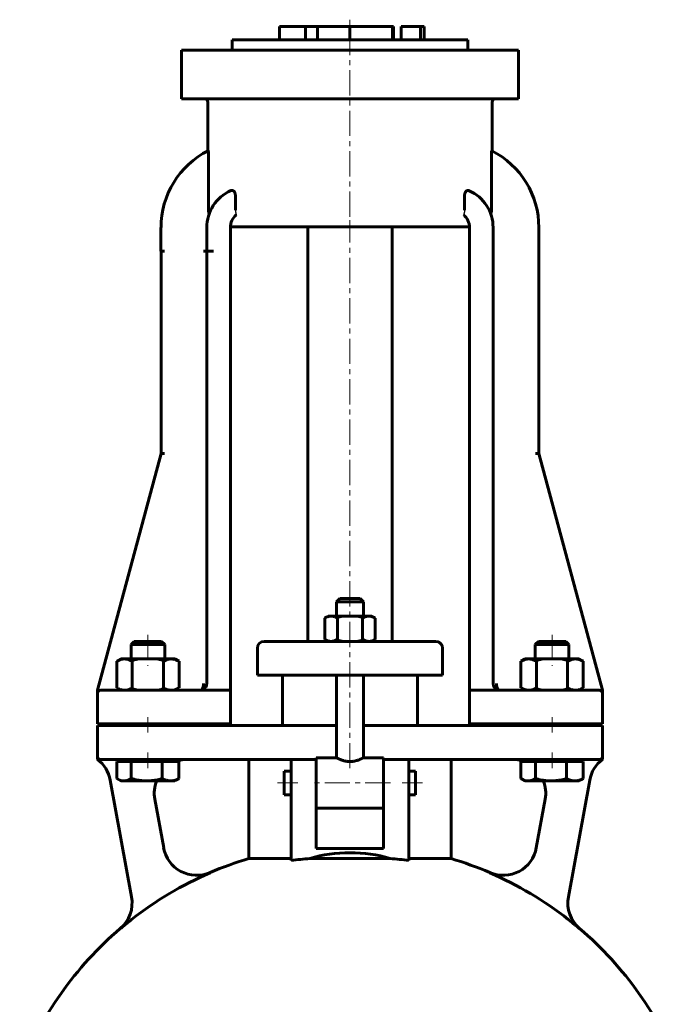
# Model space of a CAD drawing. Header units: millimetres. Extents: x -142 to 142, y -340 to 342.
# Tile 4 of 4: x -98 to 98, y 49 to 342. Entities that reach past the tile are written whole.
import ezdxf

# ---------------------------------------------------------------- set-up
doc = ezdxf.new("R2010")
doc.units = ezdxf.units.MM
for name, pattern in [('K5LT-1', [0]), ('K5LT_AXLED', [12, 7.5, -1.5, 1.5, -1.5]), ('K5LT_BASIC', [0])]:
    doc.linetypes.add(name, pattern=pattern)
doc.layers.add('Системный слой (1)', color=7, linetype='Continuous', true_color=0x6c6c6c)

# ---------------------------------------------------------------- blocks, each defined once
blk = doc.blocks.new('U1')
at = {"layer": 'Системный слой (1)', "color": 143, "linetype": 'K5LT_BASIC', "lineweight": 60, "true_color": 0x33acca}
for p, q in [((44.49, 142.5), (35.49, 142.5)), ((65, 142.5), (44.49, 142.5))]:
    blk.add_line(p, q, dxfattribs=at)
blk = doc.blocks.new('U2')
at = {"layer": 'Системный слой (1)', "color": 143, "linetype": 'K5LT_BASIC', "lineweight": 60, "true_color": 0x33acca}
for p, q in [((43.48, 142.78), (43.04, 143.12)), ((43.98, 142.57), (43.48, 142.78)), ((44.49, 142.5), (43.98, 142.57))]:
    blk.add_line(p, q, dxfattribs=at)
blk = doc.blocks.new('U3')
at = {"layer": 'Системный слой (1)', "color": 143, "linetype": 'K5LT_BASIC', "lineweight": 60, "true_color": 0x33acca}
for p, q in [((19.5, 118.5), (19.5, 115)), ((19.5, 115), (19.5, 111.5))]:
    blk.add_line(p, q, dxfattribs=at)
blk = doc.blocks.new('U4')
at = {"layer": 'Системный слой (1)', "color": 143, "linetype": 'K5LT_BASIC', "lineweight": 60, "true_color": 0x33acca}
for p, q in [((-4, 122.5), (-10, 122.5)), ((10, 122.5), (4, 122.5))]:
    blk.add_line(p, q, dxfattribs=at)
blk = doc.blocks.new('U9')
at = {"layer": 'Системный слой (1)', "color": 143, "linetype": 'K5LT_BASIC', "lineweight": 60, "true_color": 0x33acca}
for p, q in [((-19.5, 115), (-19.5, 118.5)), ((-19.5, 111.5), (-19.5, 115))]:
    blk.add_line(p, q, dxfattribs=at)
blk = doc.blocks.new('U12')
at = {"layer": 'Системный слой (1)', "color": 143, "linetype": 'K5LT_BASIC', "lineweight": 60, "true_color": 0x33acca}
for start, end in [(70.0499, 90), (349.6441, 21.0996)]:
    blk.add_arc((48.11, 112), 10, start, end, dxfattribs=at)
blk = doc.blocks.new('U15')
at = {"layer": 'Системный слой (1)', "color": 143, "linetype": 'K5LT_BASIC', "lineweight": 60, "true_color": 0x33acca}
for start, end in [(23.6575, 90), (8.4948, 15.6602)]:
    blk.add_arc((74, 141.5), 1, start, end, dxfattribs=at)
blk = doc.blocks.new('U16')
at = {"layer": 'Системный слой (1)', "color": 143, "linetype": 'K5LT_BASIC', "lineweight": 60, "true_color": 0x33acca}
for p, q in [((-4, 132), (-25, 132)), ((25, 132), (4, 132))]:
    blk.add_line(p, q, dxfattribs=at)
blk = doc.blocks.new('U19')
at = {"layer": 'Системный слой (1)', "color": 143, "linetype": 'K5LT_BASIC', "lineweight": 60, "true_color": 0x33acca}
for p, q in [((0, 169.75), (-3, 169.75)), ((3, 169.75), (0, 169.75))]:
    blk.add_line(p, q, dxfattribs=at)
blk = doc.blocks.new('U21')
at = {"layer": 'Системный слой (1)', "color": 143, "linetype": 'K5LT_BASIC', "lineweight": 60, "true_color": 0x33acca}
for start, end in [(106.6014, 113.2947), (66.7053, 73.3986), (130.4969, 159.0486), (20.9328, 49.5031)]:
    blk.add_arc((0, -8.05), 105, start, end, dxfattribs=at)
blk = doc.blocks.new('U22')
at = {"layer": 'Системный слой (1)', "color": 143, "linetype": 'K5LT_BASIC', "lineweight": 60, "true_color": 0x33acca}
for start, end in [(90, 109.9501), (158.9004, 190.3559)]:
    blk.add_arc((-48.11, 112), 10, start, end, dxfattribs=at)
blk = doc.blocks.new('U24')
at = {"layer": 'Системный слой (1)', "color": 143, "linetype": 'K5LT_BASIC', "lineweight": 60, "true_color": 0x33acca}
for p, q in [((-69.23, 116.31), (-69.16, 116.27)), ((-69.16, 116.27), (-69.1, 116.23)), ((-69.1, 116.23), (-69.03, 116.19)), ((-69.03, 116.19), (-68.35, 115.86)), ((-68.35, 115.86), (-67.71, 115.67)), ((-67.71, 115.67), (-67.09, 115.6))]:
    blk.add_line(p, q, dxfattribs=at)
blk = doc.blocks.new('U30')
at = {"layer": 'Системный слой (1)', "color": 143, "linetype": 'K5LT_BASIC', "lineweight": 60, "true_color": 0x33acca}
for p, q in [((50.77, 116.31), (50.84, 116.27)), ((50.84, 116.27), (50.9, 116.23)), ((50.9, 116.23), (50.97, 116.19)), ((50.97, 116.19), (51.65, 115.86)), ((51.65, 115.86), (52.29, 115.67)), ((52.29, 115.67), (52.91, 115.6))]:
    blk.add_line(p, q, dxfattribs=at)

msp = doc.modelspace()

# ---------------------------------------------------------------- linework, layer by layer
at = {"layer": 'Системный слой (1)', "color": 143, "linetype": 'K5LT_BASIC', "lineweight": 60, "true_color": 0x33acca}
for p, q in [((-20.92, 335.5), (-20.92, 339.5)), ((-20.92, 339.5), (-13.24, 339.5)), ((-13.24, 339.5), (-9.63, 339.5)), ((-13.24, 335.5), (-13.24, 339.5)), ((-9.63, 335.5), (-9.63, 339.5)), ((0, 339.5), (-9.63, 339.5)), ((0, 339.5), (12.62, 339.5)), ((0, 335.5), (0, 339.5)), ((12.62, 335.5), (12.62, 339.5)), ((12.62, 339.5), (12.93, 339.5)), ((12.93, 335.5), (12.93, 339.5)), ((15.22, 339.5), (20.92, 339.5)), ((15.22, 335.5), (15.22, 339.5)), ((20.92, 339.5), (22, 339.5)), ((20.92, 335.5), (20.92, 339.5)), ((22, 335.5), (22, 339.5)), ((-35, 332.5), (-35, 335.5)), ((-35, 335.5), (35, 335.5)), ((35, 332.5), (35, 335.5)), ((-50, 332.5), (-36.5, 332.5)), ((-50, 318), (-50, 332.5)), ((-36.5, 332.5), (36.5, 332.5)), ((36.5, 332.5), (50, 332.5)), ((50, 318), (50, 332.5)), ((-36.5, 318), (-50, 318)), ((-42.2, 302.57), (-42.2, 317)), ((-36.5, 318), (36.5, 318)), ((50, 318), (36.5, 318)), ((42.2, 302.56), (42.2, 317)), ((-42.01, 285.86), (-42.01, 301.5)), ((42.01, 285.82), (42.01, 301.49)), ((-34, 285), (-34, 289.18)), ((34, 285), (34, 289.17)), ((-56.11, 279.8), (-56.11, 272.8)), ((-56.11, 279.8), (-56.11, 272.8)), ((-42.51, 279.8), (-42.51, 272.8)), ((-35.51, 280), (35.48, 280)), ((-35.51, 279.8), (-35.51, 272.8)), ((-12.5, 157), (-12.5, 280)), ((12.5, 157), (12.5, 280)), ((35.49, 279.8), (35.49, 142.5)), ((42.49, 144.5), (42.49, 279.8)), ((56.08, 279.8), (56.08, 212.8)), ((-55.07, 272.8), (-56.11, 272.8)), ((-56.08, 272.8), (-56.08, 212.8)), ((-55.05, 272.8), (-55.07, 272.8)), ((-42.51, 272.8), (-43.51, 272.8)), ((-40.51, 272.8), (-42.51, 272.8)), ((-42.49, 272.8), (-42.49, 144.5)), ((-40.49, 272.8), (-40.51, 272.8)), ((-35.49, 272.8), (-35.51, 272.8)), ((-35.49, 142.5), (-35.49, 272.8)), ((-56.08, 212.8), (-75, 142.5)), ((-55.05, 212.8), (-56.08, 212.8)), ((55.05, 212.8), (56.08, 212.8)), ((75, 142.5), (56.08, 212.8)), ((-3, 169.75), (-4, 168.75)), ((3, 169.75), (4, 168.75)), ((-4, 168.75), (0, 168.75)), ((-4, 164.5), (-4, 168.75)), ((0, 168.75), (4, 168.75)), ((4, 164.5), (4, 168.75)), ((-6.5, 164.5), (-7.51, 163.92)), ((-7.51, 163.92), (-7.51, 157.58)), ((-5.63, 164.5), (-6.5, 164.5)), ((0, 164.5), (-5.63, 164.5)), ((-3.75, 163.92), (-3.75, 157.58)), ((5.63, 164.5), (0, 164.5)), ((3.75, 163.92), (3.75, 157.58)), ((6.5, 164.5), (5.63, 164.5)), ((6.5, 164.5), (7.51, 163.92)), ((7.51, 163.92), (7.51, 157.58)), ((-64.08, 157), (-65, 156.08)), ((-65, 156.08), (-55, 156.08)), ((-65, 151.8), (-65, 156.08)), ((-55.92, 157), (-64.08, 157)), ((-55.92, 157), (-55, 156.08)), ((-55, 151.8), (-55, 156.08)), ((-55, 156.08), (-55, 156.08)), ((-27.5, 147), (-27.5, 155)), ((-24.2, 157), (-25.5, 157)), ((-9.97, 157), (-24.2, 157)), ((9.97, 157), (-9.97, 157)), ((-6.5, 157), (-7.51, 157.58)), ((6.5, 157), (7.51, 157.58)), ((24.2, 157), (9.97, 157)), ((25.5, 157), (24.2, 157)), ((27.5, 147), (27.5, 155)), ((55.92, 157), (55, 156.08)), ((55, 156.08), (65, 156.08)), ((55, 151.8), (55, 156.08)), ((64.08, 157), (55.92, 157)), ((64.08, 157), (65, 156.08)), ((65, 151.8), (65, 156.08)), ((65, 156.08), (65, 156.08)), ((-68, 151.8), (-69.24, 151.09)), ((-69.24, 151.09), (-69.24, 143.21)), ((-68, 151.8), (-66.93, 151.8)), ((-66.93, 151.8), (-60, 151.8)), ((-64.62, 151.09), (-64.62, 143.21)), ((-60, 151.8), (-53.07, 151.8)), ((-55.38, 151.09), (-55.38, 143.21)), ((-53.07, 151.8), (-52, 151.8)), ((-52, 151.8), (-50.76, 151.09)), ((-50.76, 151.09), (-50.76, 143.21)), ((52, 151.8), (50.76, 151.09)), ((50.76, 151.09), (50.76, 143.21)), ((52, 151.8), (53.07, 151.8)), ((53.07, 151.8), (60, 151.8)), ((55.38, 151.09), (55.38, 143.21)), ((60, 151.8), (66.93, 151.8)), ((64.62, 151.09), (64.62, 143.21)), ((66.93, 151.8), (68, 151.8)), ((68, 151.8), (69.24, 151.09)), ((69.24, 151.09), (69.24, 143.21)), ((-27.5, 147), (-26.1, 147)), ((-26.1, 147), (-11.86, 147)), ((-20, 132), (-20, 147)), ((-11.86, 147), (11.86, 147)), ((-4, 122.5), (-4, 147)), ((4, 122.5), (4, 147)), ((11.86, 147), (26.1, 147)), ((20, 132), (20, 147)), ((26.1, 147), (27.5, 147)), ((-68, 142.5), (-69.24, 143.21)), ((-52, 142.5), (-50.76, 143.21)), ((42.59, 143.87), (42.58, 143.89)), ((52, 142.5), (50.76, 143.21)), ((68, 142.5), (69.24, 143.21)), ((-75, 142.5), (-75, 142.18)), ((-75, 142.18), (-75, 141.5)), ((-75, 132.5), (-75, 141.5)), ((-65, 142.5), (-74, 142.5)), ((-35.49, 142.5), (-65, 142.5)), ((-35.49, 141.5), (-35.49, 142.5)), ((-35.49, 132.5), (-35.49, 141.5)), ((35.49, 142.5), (35.49, 141.5)), ((35.49, 132.5), (35.49, 141.5)), ((74, 142.5), (65, 142.5)), ((73.43, 142.5), (68, 142.5)), ((75, 142.18), (75, 142.5)), ((75, 141.5), (75, 142.18)), ((75, 132.5), (75, 141.5)), ((-75, 132.5), (-65, 132.5)), ((-75, 132), (-75, 123)), ((-65, 132), (-75, 132)), ((-65, 132.5), (-35.49, 132.5)), ((-65, 132), (-65, 132.5)), ((-35.95, 132), (-65, 132)), ((-55, 132), (-55, 132.5)), ((-34.96, 132), (-35.95, 132)), ((-25, 132), (-34.96, 132)), ((34.96, 132), (25, 132)), ((35.95, 132), (34.96, 132)), ((35.49, 132.5), (65, 132.5)), ((65, 132), (35.95, 132)), ((55, 132), (55, 132.5)), ((65, 132.5), (75, 132.5)), ((65, 132), (65, 132.5)), ((75, 132), (65, 132)), ((75, 123), (75, 132)), ((-75, 123), (-75, 122)), ((75, 122), (75, 123)), ((-74, 122), (-65, 122)), ((-69.23, 121.4), (-67.09, 121.4)), ((-69.23, 121.4), (-69.23, 116.31)), ((-68, 121.4), (-68, 122)), ((-67.09, 121.4), (-64.95, 121.4)), ((-65, 122), (-35.95, 122)), ((-64.95, 121.4), (-64.95, 116.31)), ((-64.95, 121.4), (-60.33, 121.4)), ((-60.33, 121.4), (-55.72, 121.4)), ((-55.72, 121.4), (-55.72, 116.31)), ((-55.72, 121.4), (-53.25, 121.4)), ((-53.25, 121.4), (-50.77, 121.4)), ((-52, 121.4), (-52, 122)), ((-50.77, 121.4), (-50.77, 116.31)), ((-35.95, 122), (-25, 122)), ((-30, 92.58), (-30, 122)), ((-25, 122), (-17.5, 122)), ((-17.5, 109.25), (-17.5, 122)), ((-17.5, 122), (-10, 122)), ((-10, 122.5), (-10, 107.71)), ((10, 107.71), (10, 122.5)), ((10, 122), (17.5, 122)), ((17.5, 122), (25, 122)), ((17.5, 122), (17.5, 109.25)), ((25, 122), (35.95, 122)), ((30, 92.58), (30, 122)), ((35.95, 122), (65, 122)), ((50.77, 121.4), (50.77, 116.31)), ((50.77, 121.4), (52.91, 121.4)), ((52, 121.4), (52, 122)), ((52.91, 121.4), (55.05, 121.4)), ((55.05, 121.4), (55.05, 116.31)), ((55.05, 121.4), (59.67, 121.4)), ((59.67, 121.4), (64.28, 121.4)), ((64.28, 121.4), (66.75, 121.4)), ((64.28, 121.4), (64.28, 116.31)), ((65, 122), (74, 122)), ((66.75, 121.4), (69.23, 121.4)), ((68, 121.4), (68, 122)), ((69.23, 121.4), (69.23, 116.31)), ((-19.5, 118.5), (-17.5, 118.5)), ((17.5, 118.5), (19.5, 118.5)), ((-71.17, 115.8), (-64.84, 81.17)), ((-68, 115.6), (-69.03, 116.19)), ((-67.09, 115.6), (-68, 115.6)), ((-60.33, 115.6), (-67.09, 115.6)), ((-53.25, 115.6), (-60.33, 115.6)), ((-52, 115.6), (-53.25, 115.6)), ((-52, 115.6), (-50.97, 116.19)), ((52, 115.6), (50.97, 116.19)), ((52.91, 115.6), (52, 115.6)), ((59.67, 115.6), (52.91, 115.6)), ((66.75, 115.6), (59.67, 115.6)), ((64.84, 81.17), (71.17, 115.8)), ((68, 115.6), (66.75, 115.6)), ((68, 115.6), (69.03, 116.19)), ((-19.5, 111.5), (-17.5, 111.5)), ((17.5, 111.5), (19.5, 111.5)), ((-55.31, 95.73), (-57.95, 110.2)), ((-17.5, 91.99), (-17.5, 109.25)), ((17.5, 109.25), (17.5, 91.99)), ((57.95, 110.2), (55.31, 95.73)), ((-10, 95.53), (-10, 107.71)), ((10, 107.5), (-10, 107.5)), ((10, 107.71), (10, 95.53)), ((10, 95.53), (-10, 95.53)), ((-17.5, 92.58), (-30, 92.58)), ((11.94, 92.58), (-11.94, 92.58)), ((30, 92.58), (17.5, 92.58))]:
    msp.add_line(p, q, dxfattribs=at)
at = {"layer": 'Системный слой (1)', "color": 30, "linetype": 'K5LT_AXLED', "lineweight": 18, "true_color": 0xff8000}
for p, q in [((0, 283), (0, 341.5)), ((0, 119.34), (0, 282)), ((-60, 159), (-60, 149.8)), ((60, 159), (60, 149.8)), ((-60, 134.5), (-60, 130)), ((60, 134.5), (60, 130)), ((-60, 124), (-60, 119.4)), ((60, 124), (60, 119.4)), ((-15.5, 115), (-21.5, 115)), ((12, 115), (-12, 115)), ((21.5, 115), (15.5, 115))]:
    msp.add_line(p, q, dxfattribs=at)
at = {"layer": 'Системный слой (1)', "color": 143, "linetype": 'K5LT_BASIC', "lineweight": 60, "true_color": 0x33acca}
for centre, radius, start, end in [((-43.2, 317), 1, 0, 90), ((43.2, 317), 1, 90, 180), ((-30.51, 279.8), 25.59, 116.9106, 180), ((30.49, 279.8), 25.59, 0, 63.0296), ((-30.51, 279.8), 12, 113.9563, 180), ((30.49, 279.8), 12, 0, 65.9191), ((-30.51, 279.8), 5, 130.4454, 180), ((30.49, 279.8), 5, 0, 49.2803), ((-25.5, 155), 2, 90, 180), ((25.5, 155), 2, 0, 90), ((-44.49, 144.5), 2, 270, 0), ((-44.49, 144.5), 2, 270, 0), ((44.49, 144.5), 2, 180, 270), ((44.49, 144.5), 2, 180, 270), ((-74, 141.5), 1, 90, 180), ((-74, 141.5), 1, 90.0002, 174.1441), ((74, 141.5), 1, 0, 90), ((-74, 123), 1, 180, 270), ((74, 123), 1, 270, 0), ((-81, 114), 10, 10.3559, 53.0976), ((81, 114), 10, 126.9024, 169.6441), ((-45.48, 97.58), 10, 190.3559, 293.2947), ((45.48, 97.58), 10, 246.7053, 349.6441), ((0, -8.05), 104.94, 113.3021, 128.1483), ((0, -8.05), 104.94, 51.8517, 66.6979), ((-74.68, 79.4), 10, 310.4969, 10.3559), ((74.68, 79.4), 10, 169.6441, 229.5031)]:
    msp.add_arc(centre, radius, start, end, dxfattribs=at)
for centre, major_axis, ratio, start_param, end_param in [((0, 73.51), (-30, 0), 0.692678, 4.302968, 5.12181), ((0, 47.07), (-80.81, 0), 0.569415, -1.422464, -1.352501), ((0, 47.07), (-80.81, 0), 0.569415, 4.494094, 4.564057)]:
    msp.add_ellipse(centre, major_axis=major_axis, ratio=ratio, start_param=start_param, end_param=end_param, dxfattribs=at)
for points, knots in [([(-42.1, 302.63), (-42.09, 302.63), (-42.08, 302.62), (-42.07, 302.58), (-42.06, 302.51), (-42.05, 302.42), (-42.04, 302.29), (-42.03, 302.16), (-42.02, 302.02), (-42.01, 301.8), (-42.01, 301.61), (-42.01, 301.5)], [0, 0, 0, 0, 1.143166, 2.623758, 3.280695, 4.616454, 6.194443, 7.067029, 7.922571, 9.721357, 12, 12, 12, 12]), ([(42.01, 301.49), (42.01, 301.56), (42.01, 301.68), (42.02, 301.84), (42.02, 301.99), (42.03, 302.19), (42.04, 302.38), (42.06, 302.5), (42.07, 302.56), (42.08, 302.6), (42.09, 302.61), (42.09, 302.62), (42.1, 302.61)], [0, 0, 0, 0, 1.673884, 2.747332, 3.809843, 5.39024, 7.790537, 9.360878, 10.515048, 11.252037, 12.150888, 13, 13, 13, 13]), ([(-35.38, 290.77), (-35.32, 290.8), (-35.15, 290.85), (-34.96, 290.84), (-34.79, 290.8), (-34.67, 290.74), (-34.54, 290.65), (-34.43, 290.54), (-34.34, 290.43), (-34.28, 290.32), (-34.23, 290.23), (-34.16, 290.1), (-34.1, 289.93), (-34.05, 289.73), (-34.02, 289.5), (-34, 289.31), (-34, 289.2), (-34, 289.18)], [0, 0, 0, 0, 2.067212, 4.851056, 5.468899, 6.891519, 8.298332, 9.429767, 10.537164, 11.190461, 11.884022, 12.56399, 13.897925, 14.995753, 16.182264, 17.607933, 18, 18, 18, 18]), ([(34, 289.17), (34, 289.27), (34.01, 289.46), (34.05, 289.71), (34.1, 289.9), (34.15, 290.06), (34.22, 290.21), (34.3, 290.36), (34.39, 290.48), (34.48, 290.59), (34.6, 290.68), (34.74, 290.77), (34.9, 290.82), (35.12, 290.84), (35.28, 290.81), (35.38, 290.76)], [0, 0, 0, 0, 1.47532, 2.738267, 3.649205, 4.42623, 5.318576, 6.305326, 7.290602, 8.064355, 9.164686, 10.35948, 11.897166, 13.222449, 16, 16, 16, 16]), ([(-42.01, 285), (-42.01, 285.25), (-42.01, 285.54), (-42.01, 285.83), (-42.01, 285.86)], [0, 0, 0, 0, 4.384755, 5, 5, 5, 5]), ([(-42.01, 285), (-42, 284.91), (-42, 284.78), (-41.98, 284.59), (-41.96, 284.47), (-41.94, 284.32), (-41.92, 284.22), (-41.89, 284.1), (-41.86, 284.03), (-41.83, 283.96), (-41.82, 283.92), (-41.8, 283.9), (-41.79, 283.9), (-41.79, 283.91), (-41.79, 283.92)], [0, 0, 0, 0, 2.494846, 3.684025, 5.560489, 6.37606, 8.459058, 8.816092, 10.580126, 11.721286, 12.604867, 13.592695, 14.700168, 15, 15, 15, 15]), ([(42.01, 285), (42, 284.92), (42, 284.79), (41.98, 284.57), (41.96, 284.42), (41.93, 284.26), (41.9, 284.16), (41.88, 284.08), (41.86, 284.01), (41.84, 283.95), (41.82, 283.9), (41.8, 283.88), (41.79, 283.87), (41.78, 283.86), (41.78, 283.87), (41.78, 283.88)], [0, 0, 0, 0, 2.507055, 3.891545, 6.393954, 7.418108, 9.152523, 9.876569, 10.601565, 12.133761, 12.984187, 13.660129, 14.336997, 15.017114, 16, 16, 16, 16]), ([(-7.51, 163.92), (-7.34, 164.01), (-7.06, 164.16), (-6.67, 164.32), (-6.37, 164.41), (-6.11, 164.46), (-5.87, 164.49), (-5.71, 164.5), (-5.63, 164.5)], [0, 0, 0, 0, 2.209693, 3.807687, 5.42312, 6.550841, 7.738784, 9, 9, 9, 9]), ([(-5.63, 164.5), (-5.54, 164.5), (-5.38, 164.49), (-5.13, 164.46), (-4.85, 164.4), (-4.55, 164.3), (-4.18, 164.15), (-3.91, 164.01), (-3.75, 163.92)], [0, 0, 0, 0, 1.335825, 2.581685, 3.742639, 5.366364, 6.920115, 9, 9, 9, 9]), ([(3.75, 163.92), (3.92, 164.01), (4.2, 164.16), (4.58, 164.32), (4.88, 164.41), (5.15, 164.46), (5.39, 164.49), (5.55, 164.5), (5.63, 164.5)], [0, 0, 0, 0, 2.209693, 3.807687, 5.42312, 6.550841, 7.738784, 9, 9, 9, 9]), ([(5.63, 164.5), (5.71, 164.5), (5.88, 164.49), (6.13, 164.46), (6.4, 164.4), (6.71, 164.3), (7.08, 164.15), (7.35, 164.01), (7.51, 163.92)], [0, 0, 0, 0, 1.335825, 2.581685, 3.742639, 5.366364, 6.920115, 9, 9, 9, 9]), ([(-5.63, 157), (-5.71, 157), (-5.88, 157.01), (-6.13, 157.04), (-6.4, 157.1), (-6.71, 157.2), (-7.08, 157.35), (-7.35, 157.49), (-7.51, 157.58)], [0, 0, 0, 0, 1.335825, 2.581685, 3.742639, 5.366364, 6.920115, 9, 9, 9, 9]), ([(-3.75, 157.58), (-3.92, 157.49), (-4.2, 157.34), (-4.58, 157.18), (-4.88, 157.09), (-5.15, 157.04), (-5.39, 157.01), (-5.55, 157), (-5.63, 157)], [0, 0, 0, 0, 2.209693, 3.807687, 5.42312, 6.550841, 7.738784, 9, 9, 9, 9]), ([(5.63, 157), (5.54, 157), (5.38, 157.01), (5.13, 157.04), (4.85, 157.1), (4.55, 157.2), (4.18, 157.35), (3.91, 157.49), (3.75, 157.58)], [0, 0, 0, 0, 1.335825, 2.581685, 3.742639, 5.366364, 6.920115, 9, 9, 9, 9]), ([(7.51, 157.58), (7.34, 157.49), (7.06, 157.34), (6.67, 157.18), (6.37, 157.09), (6.11, 157.04), (5.87, 157.01), (5.71, 157), (5.63, 157)], [0, 0, 0, 0, 2.209693, 3.807687, 5.42312, 6.550841, 7.738784, 9, 9, 9, 9]), ([(-66.93, 151.8), (-67.03, 151.8), (-67.24, 151.79), (-67.54, 151.75), (-67.84, 151.69), (-68.16, 151.59), (-68.53, 151.45), (-68.9, 151.27), (-69.14, 151.14), (-69.24, 151.09)], [0, 0, 0, 0, 1.481003, 2.862672, 4.151284, 5.363168, 7.112766, 8.832682, 10, 10, 10, 10]), ([(-64.62, 151.09), (-64.79, 151.18), (-65.11, 151.35), (-65.56, 151.54), (-65.95, 151.67), (-66.33, 151.76), (-66.65, 151.79), (-66.85, 151.8), (-66.93, 151.8)], [0, 0, 0, 0, 1.805686, 3.518388, 5.104019, 6.517599, 8.109369, 9, 9, 9, 9]), ([(-53.07, 151.8), (-53.18, 151.8), (-53.38, 151.79), (-53.69, 151.75), (-53.98, 151.69), (-54.31, 151.59), (-54.67, 151.45), (-55.05, 151.27), (-55.28, 151.14), (-55.38, 151.09)], [0, 0, 0, 0, 1.481003, 2.862672, 4.151284, 5.363168, 7.112766, 8.832682, 10, 10, 10, 10]), ([(-50.76, 151.09), (-50.93, 151.18), (-51.26, 151.35), (-51.7, 151.54), (-52.1, 151.67), (-52.48, 151.76), (-52.79, 151.79), (-53, 151.8), (-53.07, 151.8)], [0, 0, 0, 0, 1.805686, 3.518388, 5.104019, 6.517599, 8.109369, 9, 9, 9, 9]), ([(53.07, 151.8), (52.97, 151.8), (52.76, 151.79), (52.46, 151.75), (52.16, 151.69), (51.84, 151.59), (51.47, 151.45), (51.1, 151.27), (50.86, 151.14), (50.76, 151.09)], [0, 0, 0, 0, 1.481003, 2.862672, 4.151284, 5.363168, 7.112766, 8.832682, 10, 10, 10, 10]), ([(55.38, 151.09), (55.21, 151.18), (54.89, 151.35), (54.44, 151.54), (54.05, 151.67), (53.67, 151.76), (53.35, 151.79), (53.15, 151.8), (53.07, 151.8)], [0, 0, 0, 0, 1.805686, 3.518388, 5.104019, 6.517599, 8.109369, 9, 9, 9, 9]), ([(66.93, 151.8), (66.82, 151.8), (66.62, 151.79), (66.31, 151.75), (66.02, 151.69), (65.69, 151.59), (65.33, 151.45), (64.95, 151.27), (64.72, 151.14), (64.62, 151.09)], [0, 0, 0, 0, 1.481003, 2.862672, 4.151284, 5.363168, 7.112766, 8.832682, 10, 10, 10, 10]), ([(69.24, 151.09), (69.07, 151.18), (68.74, 151.35), (68.3, 151.54), (67.9, 151.67), (67.52, 151.76), (67.21, 151.79), (67, 151.8), (66.93, 151.8)], [0, 0, 0, 0, 1.805686, 3.518388, 5.104019, 6.517599, 8.109369, 9, 9, 9, 9]), ([(-69.24, 143.21), (-69.07, 143.12), (-68.74, 142.95), (-68.3, 142.76), (-67.9, 142.63), (-67.52, 142.54), (-67.21, 142.51), (-67, 142.5), (-66.93, 142.5)], [0, 0, 0, 0, 1.805686, 3.518388, 5.104019, 6.517599, 8.109369, 9, 9, 9, 9]), ([(-66.93, 142.5), (-66.82, 142.5), (-66.62, 142.51), (-66.31, 142.55), (-66.02, 142.61), (-65.69, 142.71), (-65.33, 142.85), (-64.95, 143.03), (-64.72, 143.16), (-64.62, 143.21)], [0, 0, 0, 0, 1.481003, 2.862672, 4.151284, 5.363168, 7.112766, 8.832682, 10, 10, 10, 10]), ([(-55.38, 143.21), (-55.21, 143.12), (-54.89, 142.95), (-54.44, 142.76), (-54.05, 142.63), (-53.67, 142.54), (-53.35, 142.51), (-53.15, 142.5), (-53.07, 142.5)], [0, 0, 0, 0, 1.805686, 3.518388, 5.104019, 6.517599, 8.109369, 9, 9, 9, 9]), ([(-53.07, 142.5), (-52.97, 142.5), (-52.76, 142.51), (-52.46, 142.55), (-52.16, 142.61), (-51.84, 142.71), (-51.47, 142.85), (-51.1, 143.03), (-50.86, 143.16), (-50.76, 143.21)], [0, 0, 0, 0, 1.481003, 2.862672, 4.151284, 5.363168, 7.112766, 8.832682, 10, 10, 10, 10]), ([(-43.49, 144.5), (-43.49, 144.46), (-43.49, 144.39), (-43.49, 144.29), (-43.5, 144.16), (-43.51, 144.03), (-43.53, 143.9), (-43.55, 143.81), (-43.57, 143.71), (-43.59, 143.6), (-43.63, 143.48), (-43.66, 143.38), (-43.7, 143.27), (-43.74, 143.17), (-43.79, 143.08), (-43.83, 142.99), (-43.88, 142.92), (-43.93, 142.84), (-43.98, 142.78), (-44.03, 142.72), (-44.08, 142.67), (-44.13, 142.63), (-44.17, 142.6), (-44.22, 142.57), (-44.27, 142.55), (-44.32, 142.53), (-44.4, 142.51), (-44.45, 142.5), (-44.49, 142.5)], [0, 0, 0, 0, 1.224735, 1.933449, 2.771087, 4.639996, 5.606644, 6.50889, 7.346606, 8.699895, 9.860075, 11.020065, 12.180035, 13.533407, 14.60732, 15.72446, 16.884426, 18.044474, 19.20441, 20.364461, 21.277358, 22.201154, 23.124825, 24.037679, 24.896956, 25.713065, 27.163407, 29, 29, 29, 29]), ([(-42.73, 143.54), (-42.72, 143.56), (-42.72, 143.57), (-42.7, 143.61), (-42.68, 143.64), (-42.66, 143.7), (-42.65, 143.73), (-42.63, 143.77), (-42.62, 143.78), (-42.62, 143.8), (-42.61, 143.81), (-42.61, 143.82), (-42.6, 143.83), (-42.6, 143.85), (-42.59, 143.86), (-42.59, 143.87)], [0.640662, 0.640662, 0.640662, 0.640662, 1.921987, 1.921987, 4.321987, 4.321987, 6.721987, 6.721987, 7.82617, 7.82617, 8.427141, 8.427141, 9.113942, 9.113942, 10.082834, 10.082834, 10.082834, 10.082834]), ([(-42.72, 143.57), (-42.71, 143.59), (-42.7, 143.6), (-42.68, 143.65), (-42.67, 143.67), (-42.64, 143.73), (-42.63, 143.76), (-42.62, 143.79), (-42.61, 143.8), (-42.61, 143.82), (-42.61, 143.83), (-42.6, 143.85), (-42.59, 143.86), (-42.59, 143.88), (-42.59, 143.89), (-42.58, 143.89)], [0.690053, 0.690053, 0.690053, 0.690053, 2.07016, 2.07016, 4.47016, 4.47016, 6.87016, 6.87016, 7.644285, 7.644285, 8.258228, 8.258228, 9.486114, 9.486114, 9.902897, 9.902897, 9.902897, 9.902897]), ([(42.73, 143.55), (42.73, 143.56), (42.72, 143.57), (42.71, 143.58), (42.71, 143.59), (42.7, 143.61), (42.68, 143.64), (42.66, 143.7), (42.65, 143.72), (42.63, 143.77), (42.62, 143.78), (42.62, 143.8), (42.61, 143.81), (42.61, 143.82), (42.6, 143.83), (42.6, 143.85), (42.59, 143.86), (42.59, 143.87)], [0.639073, 0.639073, 0.639073, 0.639073, 1.745986, 1.745986, 1.917218, 1.917218, 4.317218, 4.317218, 6.717218, 6.717218, 7.843034, 7.843034, 8.448756, 8.448756, 9.140986, 9.140986, 10.070425, 10.070425, 10.070425, 10.070425]), ([(44.49, 142.5), (44.42, 142.5), (44.33, 142.52), (44.18, 142.59), (44.06, 142.69), (43.93, 142.83), (43.83, 142.99), (43.75, 143.15), (43.69, 143.28), (43.65, 143.41), (43.61, 143.54), (43.57, 143.7), (43.53, 143.89), (43.51, 144.09), (43.49, 144.3), (43.49, 144.43), (43.49, 144.5)], [0, 0, 0, 0, 2.075753, 3.170226, 4.754943, 6.340309, 7.926101, 8.984542, 9.967453, 10.799792, 11.556855, 12.464722, 13.598649, 14.883255, 15.865782, 17, 17, 17, 17]), ([(50.76, 143.21), (50.93, 143.12), (51.26, 142.95), (51.7, 142.76), (52.1, 142.63), (52.48, 142.54), (52.79, 142.51), (53, 142.5), (53.07, 142.5)], [0, 0, 0, 0, 1.805686, 3.518388, 5.104019, 6.517599, 8.109369, 9, 9, 9, 9]), ([(53.07, 142.5), (53.18, 142.5), (53.38, 142.51), (53.69, 142.55), (53.98, 142.61), (54.31, 142.71), (54.67, 142.85), (55.05, 143.03), (55.28, 143.16), (55.38, 143.21)], [0, 0, 0, 0, 1.481003, 2.862672, 4.151284, 5.363168, 7.112766, 8.832682, 10, 10, 10, 10]), ([(64.62, 143.21), (64.79, 143.12), (65.11, 142.95), (65.56, 142.76), (65.95, 142.63), (66.33, 142.54), (66.65, 142.51), (66.85, 142.5), (66.93, 142.5)], [0, 0, 0, 0, 1.805686, 3.518388, 5.104019, 6.517599, 8.109369, 9, 9, 9, 9]), ([(66.93, 142.5), (67.03, 142.5), (67.24, 142.51), (67.54, 142.55), (67.84, 142.61), (68.16, 142.71), (68.53, 142.85), (68.9, 143.03), (69.14, 143.16), (69.24, 143.21)], [0, 0, 0, 0, 1.481003, 2.862672, 4.151284, 5.363168, 7.112766, 8.832682, 10, 10, 10, 10]), ([(-44.49, 142.5), (-44.46, 142.5), (-44.44, 142.5), (-44.37, 142.5), (-44.33, 142.51), (-44.25, 142.51), (-44.2, 142.52), (-44.12, 142.54), (-44.07, 142.54), (-43.93, 142.58), (-43.83, 142.61), (-43.64, 142.69), (-43.55, 142.73), (-43.39, 142.83), (-43.31, 142.89), (-43.19, 142.98), (-43.16, 143.01), (-43.11, 143.05), (-43.1, 143.06), (-43.08, 143.08), (-43.08, 143.09), (-43.05, 143.11), (-43.04, 143.13), (-43.01, 143.15), (-43.01, 143.16), (-43, 143.17)], [0.000112, 0.000112, 0.000112, 0.000112, 0.829104, 0.829104, 2.280036, 2.280036, 3.713981, 3.713981, 5.1819, 5.1819, 8.552466, 8.552466, 11.695707, 11.695707, 14.638892, 14.638892, 16.149884, 16.149884, 16.543845, 16.543845, 16.891421, 16.891421, 17.586573, 17.586573, 17.916503, 17.916503, 17.916503, 17.916503]), ([(-44.49, 142.5), (-44.46, 142.5), (-44.44, 142.5), (-44.37, 142.5), (-44.33, 142.51), (-44.26, 142.51), (-44.24, 142.52), (-44.15, 142.53), (-44.08, 142.54), (-43.92, 142.58), (-43.82, 142.61), (-43.63, 142.69), (-43.54, 142.74), (-43.38, 142.84), (-43.3, 142.89), (-43.19, 142.98), (-43.15, 143.01), (-43.11, 143.05), (-43.1, 143.06), (-43.08, 143.08), (-43.07, 143.09), (-43.06, 143.1), (-43.05, 143.11), (-43.04, 143.12)], [0.000112, 0.000112, 0.000112, 0.000112, 0.829581, 0.829581, 2.281349, 2.281349, 3.018356, 3.018356, 5.184884, 5.184884, 8.47041, 8.47041, 11.5368, 11.5368, 14.410801, 14.410801, 15.791314, 15.791314, 16.176042, 16.176042, 16.51547, 16.51547, 16.910606, 16.910606, 16.910606, 16.910606]), ([(44.49, 142.5), (44.46, 142.5), (44.44, 142.5), (44.37, 142.5), (44.33, 142.51), (44.2, 142.52), (44.12, 142.53), (43.93, 142.58), (43.83, 142.61), (43.64, 142.69), (43.55, 142.73), (43.39, 142.83), (43.31, 142.89), (43.19, 142.98), (43.16, 143.01), (43.11, 143.05), (43.1, 143.06), (43.08, 143.08), (43.08, 143.09), (43.05, 143.11), (43.04, 143.13), (43.01, 143.15), (43.01, 143.16), (43, 143.17)], [0.000112, 0.000112, 0.000112, 0.000112, 0.830695, 0.830695, 2.284411, 2.284411, 5.191844, 5.191844, 8.564118, 8.564118, 11.708935, 11.708935, 14.653557, 14.653557, 16.16022, 16.16022, 16.554423, 16.554423, 16.902213, 16.902213, 17.597792, 17.597792, 17.918117, 17.918117, 17.918117, 17.918117]), ([(4, 122.5), (4, 122.5), (3.99, 122.49), (3.94, 122.47), (3.86, 122.43), (3.77, 122.38), (3.65, 122.32), (3.53, 122.26), (3.4, 122.2), (3.25, 122.13), (3.09, 122.06), (2.92, 121.98), (2.71, 121.9), (2.48, 121.81), (2.18, 121.71), (1.89, 121.62), (1.55, 121.53), (1.21, 121.46), (0.85, 121.4), (0.53, 121.36), (0.22, 121.35), (-0.03, 121.34), (-0.27, 121.35), (-0.55, 121.37), (-0.87, 121.4), (-1.24, 121.46), (-1.62, 121.54), (-1.97, 121.64), (-2.3, 121.75), (-2.56, 121.84), (-2.8, 121.93), (-2.94, 121.99), (-3.11, 122.06), (-3.28, 122.14), (-3.5, 122.24), (-3.71, 122.35), (-3.85, 122.42), (-3.95, 122.48), (-3.99, 122.5), (-4, 122.5), (-4, 122.5)], [0, 0, 0, 0, 1.352538, 2.36715, 3.376594, 4.6953, 5.339923, 6.297621, 7.262848, 7.926434, 8.936862, 9.935542, 10.591211, 11.855359, 13.072627, 14.202529, 15.207208, 16.698404, 17.652283, 18.765573, 19.843299, 20.709107, 21.224227, 22.285628, 23.406832, 24.411151, 25.918962, 27.281168, 28.24408, 29.754217, 30.534369, 31.571906, 31.826502, 33.099118, 34.478165, 35.743039, 37.635573, 38.76365, 40.242411, 41, 41, 41, 41]), ([(-67.09, 115.6), (-66.99, 115.6), (-66.8, 115.61), (-66.52, 115.65), (-66.25, 115.71), (-65.95, 115.81), (-65.61, 115.95), (-65.26, 116.13), (-65.04, 116.26), (-64.95, 116.31)], [0, 0, 0, 0, 1.481003, 2.862672, 4.151284, 5.363168, 7.112766, 8.832682, 10, 10, 10, 10]), ([(-64.95, 116.31), (-64.61, 116.22), (-63.96, 116.05), (-63.07, 115.86), (-62.28, 115.73), (-61.53, 115.64), (-60.89, 115.61), (-60.48, 115.6), (-60.33, 115.6)], [0, 0, 0, 0, 1.805686, 3.518388, 5.104019, 6.517599, 8.109369, 9, 9, 9, 9]), ([(-60.33, 115.6), (-60.12, 115.6), (-59.71, 115.61), (-59.1, 115.65), (-58.52, 115.71), (-57.87, 115.81), (-57.13, 115.95), (-56.39, 116.13), (-55.91, 116.26), (-55.72, 116.31)], [0, 0, 0, 0, 1.481003, 2.862672, 4.151284, 5.363168, 7.112766, 8.832682, 10, 10, 10, 10]), ([(-55.72, 116.31), (-55.54, 116.22), (-55.19, 116.05), (-54.71, 115.86), (-54.29, 115.73), (-53.88, 115.64), (-53.54, 115.61), (-53.32, 115.6), (-53.25, 115.6)], [0, 0, 0, 0, 1.805686, 3.518388, 5.104019, 6.517599, 8.109369, 9, 9, 9, 9]), ([(-53.25, 115.6), (-53.13, 115.6), (-52.91, 115.61), (-52.58, 115.65), (-52.27, 115.71), (-51.92, 115.81), (-51.53, 115.95), (-51.13, 116.13), (-50.87, 116.26), (-50.77, 116.31)], [0, 0, 0, 0, 1.481003, 2.862672, 4.151284, 5.363168, 7.112766, 8.832682, 10, 10, 10, 10]), ([(52.91, 115.6), (53.01, 115.6), (53.2, 115.61), (53.48, 115.65), (53.75, 115.71), (54.05, 115.81), (54.39, 115.95), (54.74, 116.13), (54.96, 116.26), (55.05, 116.31)], [0, 0, 0, 0, 1.481003, 2.862672, 4.151284, 5.363168, 7.112766, 8.832682, 10, 10, 10, 10]), ([(55.05, 116.31), (55.39, 116.22), (56.04, 116.05), (56.93, 115.86), (57.72, 115.73), (58.47, 115.64), (59.11, 115.61), (59.52, 115.6), (59.67, 115.6)], [0, 0, 0, 0, 1.805686, 3.518388, 5.104019, 6.517599, 8.109369, 9, 9, 9, 9]), ([(59.67, 115.6), (59.88, 115.6), (60.29, 115.61), (60.9, 115.65), (61.48, 115.71), (62.13, 115.81), (62.87, 115.95), (63.61, 116.13), (64.09, 116.26), (64.28, 116.31)], [0, 0, 0, 0, 1.481003, 2.862672, 4.151284, 5.363168, 7.112766, 8.832682, 10, 10, 10, 10]), ([(64.28, 116.31), (64.46, 116.22), (64.81, 116.05), (65.29, 115.86), (65.71, 115.73), (66.12, 115.64), (66.46, 115.61), (66.68, 115.6), (66.75, 115.6)], [0, 0, 0, 0, 1.805686, 3.518388, 5.104019, 6.517599, 8.109369, 9, 9, 9, 9]), ([(66.75, 115.6), (66.87, 115.6), (67.09, 115.61), (67.42, 115.65), (67.73, 115.71), (68.08, 115.81), (68.47, 115.95), (68.87, 116.13), (69.13, 116.26), (69.23, 116.31)], [0, 0, 0, 0, 1.481003, 2.862672, 4.151284, 5.363168, 7.112766, 8.832682, 10, 10, 10, 10]), ([(-64.82, 74.48), (-64.91, 74.41), (-65.08, 74.28), (-65.29, 74.11), (-65.51, 73.94), (-65.73, 73.77), (-65.92, 73.61), (-66.09, 73.48), (-66.31, 73.3), (-66.53, 73.12), (-66.73, 72.96), (-66.89, 72.83), (-67.06, 72.7), (-67.3, 72.5), (-67.58, 72.26), (-67.9, 72), (-68.11, 71.83), (-68.18, 71.76)], [0, 0, 0, 0, 1.421867, 2.541977, 3.383482, 4.721494, 5.957368, 6.419339, 7.374554, 9.475325, 10.022822, 10.572399, 12.178051, 12.685744, 14.605672, 16.783265, 18, 18, 18, 18]), ([(68.18, 71.76), (68.04, 71.88), (67.8, 72.09), (67.4, 72.41), (67.13, 72.64), (66.84, 72.88), (66.65, 73.02), (66.47, 73.17), (66.34, 73.27), (66.18, 73.41), (66.01, 73.54), (65.87, 73.66), (65.68, 73.8), (65.47, 73.97), (65.15, 74.22), (64.96, 74.37), (64.82, 74.48)], [0, 0, 0, 0, 2.230812, 3.803312, 6.148042, 6.510357, 8.296085, 8.975206, 9.304566, 10.270989, 11.503243, 11.802217, 12.397319, 14.253886, 14.90547, 17, 17, 17, 17])]:
    msp.add_open_spline(points, degree=3, knots=knots, dxfattribs=at)
at = {"layer": 'Системный слой (1)', "color": 7, "linetype": 'K5LT-1'}
for points, knots in [([(-34, 285), (-34, 284.96), (-34, 284.87), (-33.99, 284.75), (-33.98, 284.62), (-33.97, 284.45), (-33.93, 284.24), (-33.88, 284.01), (-33.82, 283.8), (-33.78, 283.67), (-33.76, 283.61)], [0, 0, 0, 0, 0.223753, 0.447506, 0.671259, 0.895012, 1.344831, 1.79465, 2.151076, 2.507502, 2.507502, 2.507502, 2.507502]), ([(34, 285), (34, 284.96), (34, 284.87), (33.99, 284.75), (33.98, 284.62), (33.97, 284.45), (33.93, 284.24), (33.88, 284.01), (33.83, 283.83), (33.79, 283.69), (33.76, 283.63), (33.75, 283.59)], [0, 0, 0, 0, 0.223753, 0.447506, 0.671259, 0.895012, 1.344831, 1.79465, 2.165698, 2.351221, 2.536745, 2.536745, 2.536745, 2.536745]), ([(-3.75, 163.92), (-3.68, 163.94), (-3.54, 163.98), (-3.33, 164.04), (-3.12, 164.09), (-2.91, 164.14), (-2.71, 164.19), (-2.51, 164.23), (-2.32, 164.27), (-2.11, 164.31), (-1.9, 164.34), (-1.69, 164.38), (-1.48, 164.4), (-1.23, 164.43), (-0.95, 164.46), (-0.63, 164.48), (-0.37, 164.49), (-0.16, 164.5), (-0.05, 164.5), (0, 164.5)], [0, 0, 0, 0, 0.0197814, 0.0395628, 0.0593442, 0.0791257, 0.0989071, 0.1186885, 0.1384699, 0.1582513, 0.1804046, 0.2025579, 0.2247111, 0.2468644, 0.2803261, 0.3137879, 0.3472496, 0.3639805, 0.3807113, 0.3807113, 0.3807113, 0.3807113]), ([(0, 164.5), (0.07, 164.5), (0.2, 164.5), (0.41, 164.49), (0.61, 164.48), (0.81, 164.47), (1.02, 164.45), (1.29, 164.43), (1.56, 164.4), (1.83, 164.36), (2.02, 164.32), (2.22, 164.29), (2.42, 164.25), (2.62, 164.21), (2.81, 164.16), (3.01, 164.12), (3.23, 164.06), (3.48, 164), (3.66, 163.95), (3.75, 163.92)], [0.3807113, 0.3807113, 0.3807113, 0.3807113, 0.4022153, 0.4237193, 0.4452233, 0.4667273, 0.4882313, 0.5097353, 0.5527433, 0.5730939, 0.5934444, 0.6137949, 0.6341455, 0.6533275, 0.6725096, 0.6916917, 0.7108737, 0.7361482, 0.7614226, 0.7614226, 0.7614226, 0.7614226]), ([(0, 157), (-0.07, 157), (-0.2, 157), (-0.41, 157.01), (-0.61, 157.02), (-0.81, 157.03), (-1.02, 157.05), (-1.29, 157.07), (-1.56, 157.1), (-1.83, 157.14), (-2.02, 157.18), (-2.22, 157.21), (-2.42, 157.25), (-2.62, 157.29), (-2.81, 157.34), (-3.01, 157.38), (-3.23, 157.44), (-3.48, 157.5), (-3.66, 157.55), (-3.75, 157.58)], [0.3807113, 0.3807113, 0.3807113, 0.3807113, 0.4022153, 0.4237193, 0.4452233, 0.4667273, 0.4882313, 0.5097353, 0.5527433, 0.5730939, 0.5934444, 0.6137949, 0.6341455, 0.6533275, 0.6725096, 0.6916917, 0.7108737, 0.7361482, 0.7614226, 0.7614226, 0.7614226, 0.7614226]), ([(3.75, 157.58), (3.68, 157.56), (3.54, 157.52), (3.33, 157.46), (3.12, 157.41), (2.91, 157.36), (2.71, 157.31), (2.51, 157.27), (2.32, 157.23), (2.11, 157.19), (1.9, 157.16), (1.69, 157.12), (1.48, 157.1), (1.23, 157.07), (0.95, 157.04), (0.63, 157.02), (0.37, 157.01), (0.16, 157), (0.05, 157), (0, 157)], [0, 0, 0, 0, 0.0197814, 0.0395628, 0.0593442, 0.0791257, 0.0989071, 0.1186885, 0.1384699, 0.1582513, 0.1804046, 0.2025579, 0.2247111, 0.2468644, 0.2803261, 0.3137879, 0.3472496, 0.3639805, 0.3807113, 0.3807113, 0.3807113, 0.3807113]), ([(-60, 151.8), (-60.08, 151.8), (-60.25, 151.8), (-60.5, 151.79), (-60.71, 151.78), (-60.87, 151.77), (-61.03, 151.76), (-61.22, 151.75), (-61.45, 151.73), (-61.67, 151.7), (-61.98, 151.66), (-62.36, 151.61), (-62.81, 151.53), (-63.26, 151.43), (-63.7, 151.33), (-64.07, 151.24), (-64.38, 151.15), (-64.54, 151.11), (-64.62, 151.09)], [0.4685678, 0.4685678, 0.4685678, 0.4685678, 0.4948926, 0.5212175, 0.5475423, 0.5607047, 0.5738672, 0.5976814, 0.6214956, 0.6453098, 0.669124, 0.7167524, 0.7643808, 0.8075695, 0.8507582, 0.8939469, 0.9155412, 0.9371356, 0.9371356, 0.9371356, 0.9371356]), ([(-55.38, 151.09), (-55.46, 151.11), (-55.61, 151.15), (-55.84, 151.21), (-56.07, 151.27), (-56.29, 151.33), (-56.51, 151.38), (-56.8, 151.45), (-57.09, 151.5), (-57.38, 151.56), (-57.6, 151.6), (-57.82, 151.63), (-58.12, 151.67), (-58.48, 151.72), (-58.86, 151.75), (-59.18, 151.78), (-59.45, 151.79), (-59.73, 151.8), (-59.91, 151.8), (-60, 151.8)], [0, 0, 0, 0, 0.02136, 0.04272, 0.06408, 0.08544, 0.1068, 0.12816, 0.17088, 0.1936778, 0.2164756, 0.2392734, 0.2620712, 0.3076668, 0.3532624, 0.3820887, 0.4109151, 0.4397414, 0.4685678, 0.4685678, 0.4685678, 0.4685678]), ([(60, 151.8), (59.92, 151.8), (59.75, 151.8), (59.5, 151.79), (59.29, 151.78), (59.13, 151.77), (58.97, 151.76), (58.78, 151.75), (58.55, 151.73), (58.33, 151.7), (58.02, 151.66), (57.64, 151.61), (57.19, 151.53), (56.74, 151.43), (56.3, 151.33), (55.93, 151.24), (55.62, 151.15), (55.46, 151.11), (55.38, 151.09)], [0.4685678, 0.4685678, 0.4685678, 0.4685678, 0.4948926, 0.5212175, 0.5475423, 0.5607047, 0.5738672, 0.5976814, 0.6214956, 0.6453098, 0.669124, 0.7167524, 0.7643808, 0.8075695, 0.8507582, 0.8939469, 0.9155412, 0.9371356, 0.9371356, 0.9371356, 0.9371356]), ([(64.62, 151.09), (64.54, 151.11), (64.39, 151.15), (64.16, 151.21), (63.93, 151.27), (63.71, 151.33), (63.49, 151.38), (63.2, 151.45), (62.91, 151.5), (62.62, 151.56), (62.4, 151.6), (62.18, 151.63), (61.88, 151.67), (61.52, 151.72), (61.14, 151.75), (60.82, 151.78), (60.55, 151.79), (60.27, 151.8), (60.09, 151.8), (60, 151.8)], [0, 0, 0, 0, 0.02136, 0.04272, 0.06408, 0.08544, 0.1068, 0.12816, 0.17088, 0.1936778, 0.2164756, 0.2392734, 0.2620712, 0.3076668, 0.3532624, 0.3820887, 0.4109151, 0.4397414, 0.4685678, 0.4685678, 0.4685678, 0.4685678]), ([(-64.62, 143.21), (-64.54, 143.19), (-64.39, 143.15), (-64.16, 143.09), (-63.93, 143.03), (-63.71, 142.97), (-63.49, 142.92), (-63.2, 142.85), (-62.91, 142.8), (-62.62, 142.74), (-62.4, 142.7), (-62.18, 142.67), (-61.88, 142.63), (-61.52, 142.58), (-61.14, 142.55), (-60.82, 142.52), (-60.55, 142.51), (-60.27, 142.5), (-60.09, 142.5), (-60, 142.5)], [0, 0, 0, 0, 0.02136, 0.04272, 0.06408, 0.08544, 0.1068, 0.12816, 0.17088, 0.1936778, 0.2164756, 0.2392734, 0.2620712, 0.3076668, 0.3532624, 0.3820887, 0.4109151, 0.4397414, 0.4685678, 0.4685678, 0.4685678, 0.4685678]), ([(-60, 142.5), (-59.92, 142.5), (-59.75, 142.5), (-59.5, 142.51), (-59.29, 142.52), (-59.13, 142.53), (-58.97, 142.54), (-58.78, 142.55), (-58.55, 142.57), (-58.33, 142.6), (-58.02, 142.64), (-57.64, 142.69), (-57.19, 142.77), (-56.74, 142.87), (-56.3, 142.97), (-55.93, 143.06), (-55.62, 143.15), (-55.46, 143.19), (-55.38, 143.21)], [0.4685678, 0.4685678, 0.4685678, 0.4685678, 0.4948926, 0.5212175, 0.5475423, 0.5607047, 0.5738672, 0.5976814, 0.6214956, 0.6453098, 0.669124, 0.7167524, 0.7643808, 0.8075695, 0.8507582, 0.8939469, 0.9155412, 0.9371356, 0.9371356, 0.9371356, 0.9371356]), ([(55.38, 143.21), (55.46, 143.19), (55.61, 143.15), (55.84, 143.09), (56.07, 143.03), (56.29, 142.97), (56.51, 142.92), (56.8, 142.85), (57.09, 142.8), (57.38, 142.74), (57.6, 142.7), (57.82, 142.67), (58.12, 142.63), (58.48, 142.58), (58.86, 142.55), (59.18, 142.52), (59.45, 142.51), (59.73, 142.5), (59.91, 142.5), (60, 142.5)], [0, 0, 0, 0, 0.02136, 0.04272, 0.06408, 0.08544, 0.1068, 0.12816, 0.17088, 0.1936778, 0.2164756, 0.2392734, 0.2620712, 0.3076668, 0.3532624, 0.3820887, 0.4109151, 0.4397414, 0.4685678, 0.4685678, 0.4685678, 0.4685678]), ([(60, 142.5), (60.08, 142.5), (60.25, 142.5), (60.5, 142.51), (60.71, 142.52), (60.87, 142.53), (61.03, 142.54), (61.22, 142.55), (61.45, 142.57), (61.67, 142.6), (61.98, 142.64), (62.36, 142.69), (62.81, 142.77), (63.26, 142.87), (63.7, 142.97), (64.07, 143.06), (64.38, 143.15), (64.54, 143.19), (64.62, 143.21)], [0.4685678, 0.4685678, 0.4685678, 0.4685678, 0.4948926, 0.5212175, 0.5475423, 0.5607047, 0.5738672, 0.5976814, 0.6214956, 0.6453098, 0.669124, 0.7167524, 0.7643808, 0.8075695, 0.8507582, 0.8939469, 0.9155412, 0.9371356, 0.9371356, 0.9371356, 0.9371356]), ([(-55.31, 95.73), (-55.28, 95.58), (-55.22, 95.28), (-55.11, 94.84), (-54.99, 94.47), (-54.89, 94.17), (-54.81, 93.96), (-54.73, 93.74), (-54.64, 93.54), (-54.55, 93.33), (-54.45, 93.13), (-54.35, 92.93), (-54.21, 92.67), (-54.05, 92.38), (-53.88, 92.12), (-53.75, 91.91), (-53.63, 91.75), (-53.51, 91.58), (-53.34, 91.35), (-53.16, 91.13), (-52.96, 90.9), (-52.76, 90.68), (-52.51, 90.41), (-52.24, 90.16), (-52.02, 89.97), (-51.8, 89.78), (-51.5, 89.54), (-51.2, 89.33), (-50.94, 89.15), (-50.74, 89.02), (-50.54, 88.9), (-50.23, 88.72), (-49.9, 88.55), (-49.56, 88.39), (-49.32, 88.29), (-49.07, 88.19), (-48.84, 88.1), (-48.62, 88.03), (-48.34, 87.94), (-48.05, 87.86), (-47.77, 87.79), (-47.55, 87.74), (-47.34, 87.7), (-47.11, 87.65), (-46.83, 87.61), (-46.5, 87.57), (-46.07, 87.53), (-45.59, 87.51), (-45.09, 87.52), (-44.65, 87.55), (-44.28, 87.59), (-43.94, 87.63), (-43.68, 87.68), (-43.46, 87.72), (-43.26, 87.77), (-43.06, 87.81), (-42.85, 87.87), (-42.64, 87.92), (-42.42, 87.99), (-42.2, 88.07), (-41.97, 88.15), (-41.74, 88.24), (-41.59, 88.3), (-41.51, 88.33)], [1.481299, 1.481299, 1.481299, 1.481299, 1.525342, 1.569386, 1.612383, 1.633881, 1.655379, 1.676106, 1.696833, 1.71756, 1.738287, 1.759014, 1.779741, 1.821195, 1.853637, 1.873351, 1.893065, 1.912778, 1.932492, 1.973771, 1.994411, 2.015051, 2.055633, 2.096215, 2.116506, 2.136797, 2.17738, 2.224043, 2.247083, 2.270122, 2.293161, 2.316201, 2.370784, 2.395036, 2.419288, 2.44354, 2.467792, 2.488377, 2.508963, 2.550134, 2.572231, 2.594328, 2.615672, 2.637015, 2.662767, 2.696987, 2.731206, 2.780859, 2.830512, 2.867905, 2.905298, 2.9349, 2.964503, 2.984215, 3.003926, 3.023638, 3.043349, 3.063986, 3.084623, 3.107173, 3.129722, 3.152272, 3.174822, 3.174822, 3.174822, 3.174822]), ([(41.51, 88.33), (41.58, 88.3), (41.72, 88.25), (41.93, 88.16), (42.14, 88.09), (42.35, 88.02), (42.57, 87.95), (42.85, 87.87), (43.14, 87.79), (43.45, 87.72), (43.69, 87.68), (43.92, 87.64), (44.17, 87.6), (44.41, 87.57), (44.68, 87.55), (44.97, 87.53), (45.27, 87.52), (45.55, 87.52), (45.83, 87.52), (46.11, 87.54), (46.37, 87.56), (46.62, 87.58), (46.94, 87.63), (47.29, 87.68), (47.59, 87.75), (47.8, 87.8), (47.98, 87.84), (48.2, 87.9), (48.46, 87.98), (48.74, 88.07), (48.99, 88.16), (49.21, 88.25), (49.42, 88.34), (49.63, 88.43), (49.83, 88.52), (50.03, 88.62), (50.23, 88.73), (50.49, 88.87), (50.74, 89.02), (50.98, 89.18), (51.17, 89.3), (51.35, 89.43), (51.54, 89.57), (51.77, 89.75), (52.03, 89.97), (52.29, 90.21), (52.51, 90.42), (52.71, 90.62), (52.9, 90.83), (53.07, 91.02), (53.22, 91.2), (53.4, 91.43), (53.63, 91.73), (53.84, 92.04), (54, 92.31), (54.12, 92.51), (54.24, 92.72), (54.41, 93.04), (54.57, 93.37), (54.72, 93.71), (54.81, 93.96), (54.9, 94.21), (54.98, 94.45), (55.05, 94.67), (55.14, 94.96), (55.21, 95.24), (55.27, 95.52), (55.29, 95.66), (55.31, 95.73)], [2.750483, 2.750483, 2.750483, 2.750483, 2.771136, 2.791789, 2.812442, 2.833096, 2.853749, 2.874402, 2.915709, 2.940106, 2.964503, 2.988177, 3.01185, 3.035524, 3.059197, 3.087758, 3.116319, 3.141565, 3.16681, 3.192056, 3.217301, 3.240152, 3.263003, 3.308705, 3.340478, 3.356365, 3.372251, 3.392889, 3.421994, 3.451099, 3.473588, 3.496076, 3.516714, 3.537352, 3.557989, 3.578627, 3.599264, 3.619902, 3.661177, 3.683071, 3.704965, 3.726688, 3.74841, 3.774921, 3.809899, 3.844877, 3.870461, 3.896046, 3.921631, 3.947215, 3.967426, 3.987637, 4.02806, 4.075371, 4.098404, 4.121437, 4.14447, 4.167503, 4.22206, 4.246393, 4.270726, 4.295059, 4.319392, 4.340044, 4.360696, 4.401999, 4.423003, 4.444006, 4.444006, 4.444006, 4.444006])]:
    msp.add_open_spline(points, degree=3, knots=knots, dxfattribs=at)
at = {"layer": 'Системный слой (1)', "color": 143, "linetype": 'K5LT_BASIC', "lineweight": 60, "true_color": 0x33acca}
for points in [[(42.01, 285), (42.01, 285.27), (42.01, 285.54), (42.01, 285.82)], [(-50.77, 116.31), (-50.84, 116.27), (-50.9, 116.23), (-50.97, 116.19)], [(69.23, 116.31), (69.16, 116.27), (69.1, 116.23), (69.03, 116.19)]]:
    msp.add_open_spline(points, degree=3, dxfattribs=at)

# ---------------------------------------------------------------- block references
at = {"layer": 'Системный слой (1)'}
for name in ['U19', 'U1', 'U2', 'U15', 'U16', 'U22', 'U4', 'U12', 'U9', 'U3', 'U24', 'U30', 'U21']:
    msp.add_blockref(name, (0, 0), dxfattribs=at)

doc.saveas('drawing.dxf')
